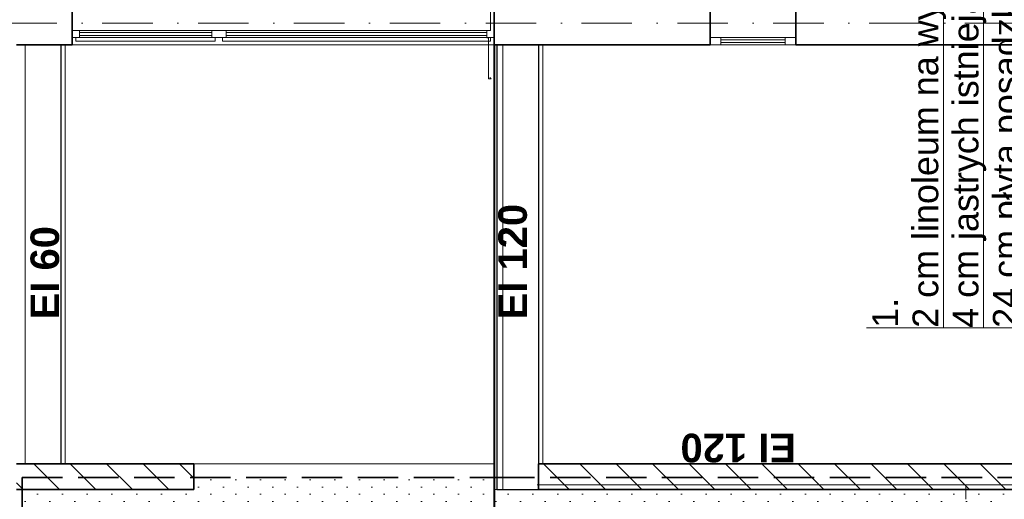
# Model space of a CAD drawing. Header units: millimetres. Extents: x -8078 to 241103, y -4319 to 602442.
# Tile 50 of 148: x 34372 to 41258, y 292062 to 295419. Entities that reach past the tile are written whole.
import ezdxf

# ---------------------------------------------------------------- set-up
doc = ezdxf.new("R2010")
doc.units = ezdxf.units.MM
doc.header["$MEASUREMENT"] = 0
doc.set_wipeout_variables(frame=1)
for name, pattern in [('Krawędzie ukryte', [3.912222, 2.822222, -1.09]), ('Kropki i Kreski', [6.702778, 3.527778, -1.763889, 0, -1.411111]), ('Wipeout_Contour', [1000, 0, -1000])]:
    doc.linetypes.add(name, pattern=pattern)
for name, color, linetype in [('#podkład', 252, 'Continuous'), ('2D - Rysunki i Obrazki', 7, 'Continuous'), ('Konstrukcja - Siatka mod', 7, 'Continuous'), ('Konstrukcja - Stropy', 7, 'Continuous'), ('Konstrukcja - Ściany działowe', 7, 'Continuous'), ('Konstrukcja - Ściany nośne wew..P', 7, 'Continuous'), ('Konstrukcja - Ściany zewnętrzne', 7, 'Continuous'), ('Opisy - Etykiety', 7, 'Continuous'), ('Opisy - Tekst', 7, 'Continuous')]:
    doc.layers.add(name, color=color, linetype=linetype)
doc.styles.add('STYL_AUTOMATYCZNY_12', font='txt')
doc.styles.add('STYL_AUTOMATYCZNY_3', font='txt')
pattern_1 = [(90, (-1702.6, 957497.23), (-173.20508, 1e-14), [0, -100]), (90, (-1789.2, 957547.23), (-173.20508, 1e-14), [0, -100])]
pattern_2 = [(135, (-1702.6, 957497.23), (-127.27922, -127.27922), [])]

# ---------------------------------------------------------------- blocks, each defined once
blk = doc.blocks.new('qqe433333')
at = {"layer": 'Konstrukcja - Ściany działowe', "linetype": 'Continuous', "lineweight": 13}
h = blk.add_hatch(dxfattribs=at)
h.set_pattern_fill('Bloczki_ceramiczne_0008', color=252, angle=90, style=0, pattern_type=2)
h.set_pattern_definition(pattern_2)
h.paths.add_polyline_path([(-1392.6, 678235.5), (-1392.6, 678055.5), (3567.4, 678055.5), (3567.4, 678235.5)])
at = {"layer": 'Konstrukcja - Ściany nośne wew..P', "linetype": 'Continuous', "lineweight": 15}
h = blk.add_hatch(dxfattribs=at)
h.set_pattern_fill('Tynk_0008', color=252, angle=90, style=0, pattern_type=2)
h.set_pattern_definition(pattern_1)
h.paths.add_polyline_path([(-1702.6, 677839.5), (-1702.6, 678139.5), (-3802.6, 678139.5), (-3802.6, 678055.5), (-5002.6, 678055.5), (-5002.6, 677839.5)])
h = blk.add_hatch(dxfattribs=at)
h.set_pattern_fill('Tynk_0008', color=252, angle=90, style=0, pattern_type=2)
h.set_pattern_definition(pattern_1)
h.paths.add_polyline_path([(-1702.6, 677839.5), (3567.4, 677839.5), (3567.4, 678055.5), (-1702.6, 678055.5)])
at = {"layer": '2D - Rysunki i Obrazki', "color": 252, "linetype": 'Continuous', "lineweight": 13, "ltscale": 100}
for p, q in [((-1402.6, 678089.5), (2597.4, 678089.5)), ((1597.4, 678089.5), (1597.4, 677989.5))]:
    blk.add_line(p, q, dxfattribs=at)
at = {"layer": 'Konstrukcja - Siatka mod', "color": 252, "linetype": 'Kropki i Kreski', "lineweight": 13, "ltscale": 100}
blk.add_line((-21202.6, 681319.5), (2797.4, 681319.5), dxfattribs=at)
at = {"layer": 'Konstrukcja - Stropy', "color": 252, "linetype": 'Continuous', "lineweight": 13, "ltscale": 100}
for p, q in [((-4982.6, 681169.5), (-4982.6, 678235.5)), ((-4702.6, 681169.5), (-4702.6, 678235.5)), ((-1642.6, 681169.4), (-1642.6, 678055.5)), ((-1392.6, 681169.4), (-1362.6, 681169.4)), ((-1362.6, 681169.4), (-1362.6, 678235.5)), ((-1702.6, 678055.5), (-1682.6, 678055.5))]:
    blk.add_line(p, q, dxfattribs=at)
at = {"layer": 'Konstrukcja - Stropy', "color": 252, "linetype": 'Continuous', "lineweight": 25, "ltscale": 100}
for p, q in [((-4732.6, 681169.5), (-4732.6, 678235.5)), ((-1392.6, 681169.4), (-1392.6, 678235.5))]:
    blk.add_line(p, q, dxfattribs=at)
at = {"layer": 'Konstrukcja - Stropy', "color": 252, "linetype": 'Continuous', "lineweight": 25, "ltscale": 100, "flags": 128}
for points in [[(-1682.6, 681169.4), (-1642.6, 681169.4), (-1392.6, 681169.4)], [(-1682.6, 678055.5), (-1642.6, 678055.5), (-1392.6, 678055.5)]]:
    blk.add_lwpolyline(points, dxfattribs=at)
at = {"layer": 'Konstrukcja - Ściany działowe', "color": 252, "linetype": 'Continuous', "lineweight": 35, "ltscale": 100}
for p, q in [((-1392.6, 678235.5), (-1392.6, 678055.5)), ((-1392.6, 678235.5), (-1362.6, 678235.5)), ((-1362.6, 678235.5), (3567.4, 678235.5)), ((-5042.6, 678055.5), (-3802.6, 678055.5)), ((-1392.6, 678055.5), (3567.4, 678055.5))]:
    blk.add_line(p, q, dxfattribs=at)
at = {"layer": 'Konstrukcja - Ściany działowe', "color": 252, "linetype": 'Continuous', "lineweight": 35, "ltscale": 100, "flags": 128}
blk.add_lwpolyline([(-5042.6, 678235.5), (-5022.6, 678235.5), (-4982.6, 678235.5), (-4732.6, 678235.5), (-4702.6, 678235.5)], dxfattribs=at)
at = {"layer": 'Konstrukcja - Ściany nośne wew..P', "color": 252, "linetype": 'Continuous', "lineweight": 20, "ltscale": 100}
blk.add_line((3567.4, 681169.5), (-1362.6, 681169.4), dxfattribs=at)
at = {"layer": 'Konstrukcja - Ściany nośne wew..P', "color": 252, "linetype": 'Krawędzie ukryte', "lineweight": 35, "ltscale": 100}
blk.add_line((-5002.6, 678139.5), (-5002.6, 677839.5), dxfattribs=at)
at = {"layer": 'Konstrukcja - Ściany zewnętrzne', "color": 252, "linetype": 'Continuous', "lineweight": 20, "ltscale": 100}
for p, q in [((-192.6, 681219.5), (-117.6, 681219.5)), ((-192.6, 681169.5), (-117.6, 681169.5)), ((-117.6, 681219.5), (-117.6, 681169.5)), ((332.4, 681204.5), (-117.6, 681204.5)), ((-117.6, 681184.5), (332.4, 681184.5)), ((332.4, 681219.5), (332.4, 681169.5)), ((332.4, 681219.5), (407.4, 681219.5)), ((332.4, 681169.5), (407.4, 681169.5))]:
    blk.add_line(p, q, dxfattribs=at)
at = {"layer": 'Konstrukcja - Ściany zewnętrzne', "color": 252, "linetype": 'Continuous', "lineweight": 18, "ltscale": 100}
for p, q in [((332.4, 681219.5), (-117.6, 681219.5)), ((332.4, 681169.5), (-117.6, 681169.5)), ((-71.9, 681204.5), (-57.3, 681204.5)), ((-71.9, 681184.5), (-57.3, 681184.5)), ((286.7, 681204.5), (272.1, 681204.5)), ((286.7, 681184.5), (272.1, 681184.5))]:
    blk.add_line(p, q, dxfattribs=at)
at = {"layer": 'Konstrukcja - Ściany zewnętrzne', "color": 252, "linetype": 'Continuous', "lineweight": 35, "ltscale": 100}
blk.add_line((407.4, 681169.5), (3567.4, 681169.5), dxfattribs=at)
at = {"layer": 'Konstrukcja - Ściany zewnętrzne', "color": 252, "linetype": 'Continuous', "lineweight": 13, "ltscale": 100}
for p, q in [((-1742.6, 680929.5), (-1722.6, 680929.5)), ((-1722.6, 680929.5), (-1732.6, 680939.5))]:
    blk.add_line(p, q, dxfattribs=at)
at = {"layer": 'Konstrukcja - Ściany zewnętrzne', "color": 252, "linetype": 'Continuous', "lineweight": 35, "ltscale": 100, "flags": 128}
for points in [[(-192.6, 681469.5), (-192.6, 681219.5), (-192.6, 681169.5)], [(407.4, 681469.5), (407.4, 681219.5), (407.4, 681169.5)], [(-5042.6, 681169.5), (-5022.6, 681169.5), (-4982.6, 681169.5), (-4732.6, 681169.5), (-4702.6, 681169.5)]]:
    blk.add_lwpolyline(points, dxfattribs=at)
at = {"layer": 'Opisy - Etykiety', "color": 252, "linetype": 'Continuous', "lineweight": 13, "ltscale": 100}
blk.add_line((3757.4, 679187.8), (901.1, 679187.8), dxfattribs=at)
at = {"layer": 'Opisy - Etykiety', "color": 252, "linetype": 'Continuous', "lineweight": 13, "insert": (942.3, 679187.8), "char_height": 180, "attachment_point": 1, "rotation": 90, "line_spacing_factor": 0.936993, "style": 'STYL_AUTOMATYCZNY_3'}
blk.add_mtext('\\A1;{\\pql;\\fArial|b0|i0|c238|p0;\\W1.000000;1.\\P\\pql;\\fArial|b0|i0|c238|p0;\\L\\W1.000000;\\L2 cm linoleum na wylewce samopoziomującej/ żywica\\P\\pql;\\fArial|b0|i0|c238|p0;\\L\\W1.000000;\\L4 cm jastrych istniejący\\P\\pql;\\fArial|b0|i0|c238|p0;\\L\\W1.000000;\\L24 cm płyta posadzkowa istniejąca}', dxfattribs=at)
at = {"layer": 'Opisy - Tekst', "color": 252, "linetype": 'Continuous', "lineweight": 13, "char_height": 200, "attachment_point": 1, "style": 'STYL_AUTOMATYCZNY_12'}
for s, insert, rotation in [('\\A1;{\\pql;\\fHelvetica|b1|i0|c238|p0;\\W1.000000;EI 120}', (-1673.5, 679247.6), 90), ('\\A1;{\\pql;\\fHelvetica|b1|i0|c238|p0;\\W1.000000;EI 60}', (-4945, 679247.6), 90), ('\\A1;{\\pql;\\fHelvetica|b1|i0|c238|p0;\\W1.000000;EI 120}', (408.1, 678246.9), 180)]:
    blk.add_mtext(s, dxfattribs=dict(at, insert=insert, rotation=rotation))
at = {"color": 252, "linetype": 'Wipeout_Contour', "lineweight": 0, "ltscale": 1884734.611079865}
blk.add_wipeout([(-3677.6, 681219.5), (-3677.6, 681269.5), (-4602.6, 681269.5), (-4602.6, 681219.5)], dxfattribs=at).dxf.layer = 'Konstrukcja - Ściany zewnętrzne'
at = {"color": 252, "linetype": 'Wipeout_Contour', "lineweight": 0, "ltscale": 1879025.262328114}
blk.add_wipeout([(-1752.6, 681219.5), (-1752.6, 681269.5), (-3577.6, 681269.5), (-3577.6, 681219.5)], dxfattribs=at).dxf.layer = 'Konstrukcja - Ściany zewnętrzne'
at = {"layer": 'Konstrukcja - Ściany zewnętrzne', "color": 252, "linetype": 'Continuous', "lineweight": 13, "ltscale": 100}
for p, q in [((-1727.6, 681499.5), (-1727.6, 681269.5)), ((-4652.6, 681269.5), (-4602.6, 681269.5)), ((-3677.6, 681269.5), (-4602.6, 681269.5)), ((-3677.6, 681254.5), (-4602.6, 681254.5)), ((-3677.6, 681269.5), (-3577.6, 681269.5)), ((-1752.6, 681269.5), (-3577.6, 681269.5)), ((-1752.6, 681254.5), (-3577.6, 681254.5)), ((-1752.6, 681269.5), (-1727.6, 681269.5))]:
    blk.add_line(p, q, dxfattribs=at)
at = {"color": 252, "linetype": 'Wipeout_Contour', "lineweight": 0, "ltscale": 1876315.135512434}
blk.add_wipeout([(-3802.6, 678235.5), (-3802.6, 678139.5), (-1702.6, 678139.5), (-1702.6, 678235.5)], dxfattribs=at).dxf.layer = 'Konstrukcja - Ściany działowe'
at = {"color": 252, "linetype": 'Wipeout_Contour', "lineweight": 0, "ltscale": 1884696.858853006}
blk.add_wipeout([(-3702.6, 681194.5), (-3702.6, 681219.5), (-4577.6, 681219.5), (-4577.6, 681194.5)], dxfattribs=at).dxf.layer = 'Konstrukcja - Ściany zewnętrzne'
at = {"color": 252, "linetype": 'Wipeout_Contour', "lineweight": 0, "ltscale": 1878987.389161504}
blk.add_wipeout([(-1777.6, 681194.5), (-1777.6, 681219.5), (-3552.6, 681219.5), (-3552.6, 681194.5)], dxfattribs=at).dxf.layer = 'Konstrukcja - Ściany zewnętrzne'
at = {"layer": 'Konstrukcja - Ściany działowe', "linetype": 'Continuous', "lineweight": 13}
h = blk.add_hatch(dxfattribs=at)
h.set_pattern_fill('Bloczki_ceramiczne_0008', color=252, angle=90, style=0, pattern_type=2)
h.set_pattern_definition(pattern_2)
h.paths.add_polyline_path([(-5042.6, 678235.5), (-5042.6, 678055.5), (-3802.6, 678055.5), (-3802.6, 678235.5)])
at = {"layer": 'Konstrukcja - Stropy', "color": 252, "linetype": 'Continuous', "lineweight": 25, "ltscale": 100}
blk.add_line((-1682.6, 681169.4), (-1682.6, 678055.5), dxfattribs=at)
at = {"layer": 'Konstrukcja - Ściany działowe', "color": 252, "linetype": 'Continuous', "lineweight": 35, "ltscale": 100}
for p, q in [((-4702.6, 678235.5), (-3802.6, 678235.5)), ((-3802.6, 678235.5), (-3802.6, 678055.5))]:
    blk.add_line(p, q, dxfattribs=at)
at = {"layer": 'Konstrukcja - Ściany działowe', "color": 252, "linetype": 'Continuous', "lineweight": 20, "ltscale": 100}
blk.add_line((-3802.6, 678235.5), (-1702.6, 678235.5), dxfattribs=at)
at = {"layer": 'Konstrukcja - Ściany nośne wew..P', "color": 252, "linetype": 'Krawędzie ukryte', "lineweight": 35, "ltscale": 100}
for p, q in [((-5002.6, 678139.5), (-1702.6, 678139.5)), ((-1702.6, 678139.5), (3807.4, 678139.5))]:
    blk.add_line(p, q, dxfattribs=at)
at = {"color": 252, "linetype": 'Wipeout_Contour', "lineweight": 0, "ltscale": 2358112.212980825}
blk.add_wipeout([(-4627.6, 681194.5), (-4577.6, 681194.5), (-4577.6, 681219.5), (-4602.6, 681219.5), (-4627.6, 681219.5)], dxfattribs=at).dxf.layer = 'Konstrukcja - Ściany zewnętrzne'
at = {"color": 252, "linetype": 'Wipeout_Contour', "lineweight": 0, "ltscale": 2353635.988872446}
blk.add_wipeout([(-3702.6, 681194.5), (-3652.6, 681194.5), (-3652.6, 681219.5), (-3677.6, 681219.5), (-3702.6, 681219.5)], dxfattribs=at).dxf.layer = 'Konstrukcja - Ściany zewnętrzne'
at = {"color": 252, "linetype": 'Wipeout_Contour', "lineweight": 0, "ltscale": 2353152.107240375}
blk.add_wipeout([(-3602.6, 681194.5), (-3552.6, 681194.5), (-3552.6, 681219.5), (-3577.6, 681219.5), (-3602.6, 681219.5)], dxfattribs=at).dxf.layer = 'Konstrukcja - Ściany zewnętrzne'
at = {"color": 252, "linetype": 'Wipeout_Contour', "lineweight": 0, "ltscale": 2344322.455298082}
blk.add_wipeout([(-1777.6, 681194.5), (-1727.6, 681194.5), (-1727.6, 681219.5), (-1752.6, 681219.5), (-1777.6, 681219.5)], dxfattribs=at).dxf.layer = 'Konstrukcja - Ściany zewnętrzne'
at = {"layer": 'Konstrukcja - Stropy', "color": 252, "linetype": 'Continuous', "lineweight": 13, "ltscale": 100}
for q in [(-1702.6, 678055.5), (-1682.6, 681169.4)]:
    blk.add_line((-1702.6, 681169.4), q, dxfattribs=at)
at = {"layer": 'Konstrukcja - Ściany zewnętrzne', "color": 252, "linetype": 'Continuous', "lineweight": 13, "ltscale": 100}
for p, q in [((-4602.6, 681269.5), (-4602.6, 681219.5)), ((-4602.6, 681234.5), (-3677.6, 681234.5)), ((-3677.6, 681269.5), (-3677.6, 681219.5)), ((-3577.6, 681269.5), (-3577.6, 681219.5)), ((-3577.6, 681234.5), (-1752.6, 681234.5)), ((-1752.6, 681269.5), (-1752.6, 681219.5)), ((-4652.6, 681219.5), (-4602.6, 681219.5)), ((-4627.6, 681219.5), (-4627.6, 681194.5)), ((-4577.6, 681194.5), (-4627.6, 681194.5)), ((-3677.6, 681219.5), (-4602.6, 681219.5)), ((-3702.6, 681194.5), (-4577.6, 681194.5)), ((-3652.6, 681194.5), (-3702.6, 681194.5)), ((-3677.6, 681219.5), (-3577.6, 681219.5)), ((-3652.6, 681219.5), (-3652.6, 681194.5)), ((-3602.6, 681219.5), (-3602.6, 681194.5)), ((-3552.6, 681194.5), (-3602.6, 681194.5)), ((-1752.6, 681219.5), (-3577.6, 681219.5)), ((-1777.6, 681194.5), (-3552.6, 681194.5)), ((-1727.6, 681194.5), (-1777.6, 681194.5)), ((-1752.6, 681219.5), (-1702.6, 681219.5)), ((-1752.6, 681218.5), (-1742.6, 681218.5)), ((-1742.6, 681218.5), (-1742.6, 680929.5)), ((-1727.6, 681219.5), (-1727.6, 681194.5))]:
    blk.add_line(p, q, dxfattribs=at)
at = {"layer": 'Konstrukcja - Ściany zewnętrzne', "color": 252, "linetype": 'Continuous', "lineweight": 35, "ltscale": 100}
for p, q in [((-4702.6, 681169.5), (-4652.6, 681169.5)), ((-1702.6, 681169.5), (-192.6, 681169.5))]:
    blk.add_line(p, q, dxfattribs=at)
at = {"layer": 'Konstrukcja - Ściany zewnętrzne', "color": 252, "linetype": 'Continuous', "lineweight": 20, "ltscale": 100}
blk.add_line((-1702.6, 681169.5), (-4652.6, 681169.5), dxfattribs=at)
at = {"layer": 'Konstrukcja - Ściany zewnętrzne', "color": 252, "linetype": 'Continuous', "lineweight": 35, "ltscale": 100, "flags": 128}
for points in [[(-4652.6, 681469.5), (-4652.6, 681269.5), (-4652.6, 681219.5), (-4652.6, 681169.5)], [(-1702.6, 681469.5), (-1702.6, 681269.5), (-1702.6, 681219.5), (-1702.6, 681169.5)]]:
    blk.add_lwpolyline(points, dxfattribs=at)

msp = doc.modelspace()

# ---------------------------------------------------------------- block references
at = {"layer": '#podkład'}
msp.add_blockref('qqe433333', (39392.7, -385925.5), dxfattribs=at)

# ---------------------------------------------------------------- next in the draw order: linework, layer by layer
at = {"color": 1, "lineweight": 40}
msp.add_lwpolyline([(37690.1, 295244), (37690.1, 274612.4)], dxfattribs=at)

doc.saveas('drawing.dxf')
